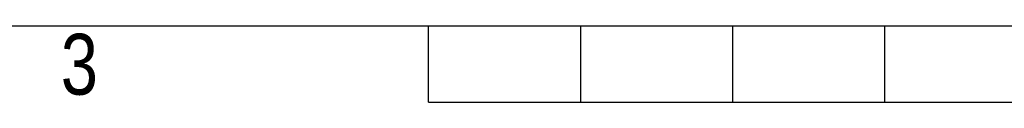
# Model space of a CAD drawing. Header units: millimetres. Extents: x 0 to 420, y 0 to 297.
# Tile 5 of 70: x 130 to 197, y 0 to 5. Entities that reach past the tile are written whole.
import ezdxf

# ---------------------------------------------------------------- set-up
doc = ezdxf.new("R2010")
doc.units = ezdxf.units.MM
doc.layers.add('CARTIGLIO', color=140, linetype='Continuous')
doc.styles.add('SLDTEXTSTYLE2', font='TXT', dxfattribs={"width": 0.821468})

msp = doc.modelspace()

# ---------------------------------------------------------------- linework, layer by layer
at = {"layer": 'CARTIGLIO', "linetype": 'Continuous'}
for p, q in [((5.18012, 5.171), (414.8274, 5.171)), ((158.2616, -0.00321), (158.2616, 5.171)), ((168.61003, -0.00321), (168.61003, 5.171)), ((178.95846, -0.00321), (178.95846, 5.171)), ((189.30689, -0.00321), (189.30689, 5.171)), ((158.2616, -0.00321), (261.74592, -0.00321))]:
    msp.add_line(p, q, dxfattribs=at)

# ---------------------------------------------------------------- texts
at = {"layer": 'CARTIGLIO', "insert": (134.49186, 4.63707), "char_height": 4.13937, "attachment_point": 2, "style": 'SLDTEXTSTYLE2'}
msp.add_mtext('3', dxfattribs=at)

doc.saveas('drawing.dxf')
